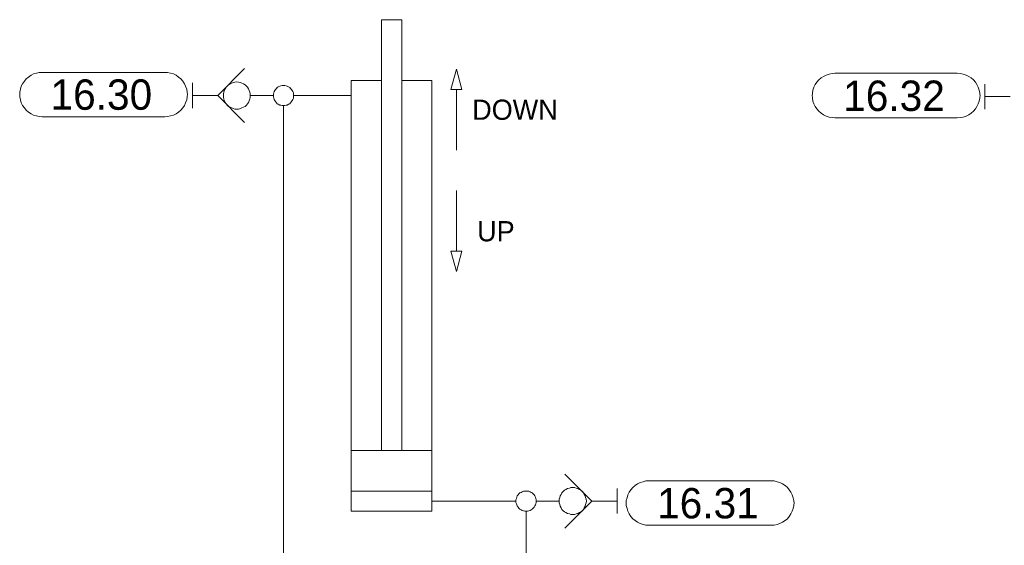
# Model space of a CAD drawing. Header units: millimetres. Extents: x 0 to 138, y 0 to 47.
# Tile 80 of 165: x 10.03 to 13.09, y 35.22 to 36.85. Entities that reach past the tile are written whole.
import ezdxf

# ---------------------------------------------------------------- set-up
doc = ezdxf.new("R2010")
doc.units = ezdxf.units.MM
doc.layers.add('PDF_Geomertry', color=7, linetype='Continuous')
doc.layers.add('PDF_Text', color=7, linetype='Continuous')
doc.styles.add('PDF Arial', font='txt')

msp = doc.modelspace()

# ---------------------------------------------------------------- linework, layer by layer
at = {"layer": 'PDF_Geomertry', "lineweight": 15}
for points in [[(11.1576, 35.5118), (11.1576, 36.8513), (11.221, 36.8513), (11.221, 35.5118)], [(10.7321, 36.6993), (10.6487, 36.6151), (10.7321, 36.5318)], [(10.5701, 36.5763), (10.5701, 36.6549)], [(11.221, 36.6624), (11.3146, 36.6624), (11.3146, 35.3235), (11.0632, 35.3235), (11.0632, 36.6624), (11.1576, 36.6624)], [(13.034, 36.5729), (13.034, 36.6513)], [(11.3904, 36.4457), (11.3904, 36.634)], [(10.6487, 36.6151), (10.5701, 36.6151)], [(10.7493, 36.6151), (10.7743, 36.6151), (10.8215, 36.6151)], [(10.884, 36.6151), (11.0632, 36.6151)], [(13.1126, 36.6124), (13.034, 36.6124)], [(10.8529, 35.0313), (10.8529, 35.0937), (10.8529, 36.584)], [(11.3904, 36.3201), (11.3904, 36.1313)], [(11.0632, 35.5118), (11.3146, 35.5118)], [(11.7279, 35.2707), (11.8118, 35.3549), (11.7279, 35.4387)], [(11.8904, 35.3943), (11.8904, 35.316)], [(11.0632, 35.386), (11.3146, 35.386)], [(11.5757, 35.3549), (11.3146, 35.3549)], [(11.7104, 35.3549), (11.6854, 35.3549), (11.639, 35.3549)], [(11.8118, 35.3549), (11.8904, 35.3549)], [(11.6071, 35.0313), (11.6071, 35.0937), (11.6071, 35.1882), (11.6071, 35.3235)]]:
    msp.add_lwpolyline(points, dxfattribs=at)
for points in [[(10.4835, 36.6874), (10.4924, 36.6874), (10.5015, 36.6854), (10.5104, 36.6826), (10.5188, 36.6785), (10.5265, 36.6729), (10.5335, 36.6674), (10.5396, 36.6604), (10.5446, 36.6521), (10.5487, 36.6443), (10.5521, 36.6354), (10.5535, 36.6263), (10.5543, 36.6174), (10.5543, 36.6201), (10.5535, 36.611), (10.5521, 36.6021), (10.5487, 36.5929), (10.5446, 36.5846), (10.5396, 36.5771), (10.5335, 36.5701), (10.5265, 36.5637), (10.5188, 36.559), (10.5104, 36.5549), (10.5015, 36.5521), (10.4924, 36.5499), (10.4835, 36.5493), (10.1029, 36.5493), (10.0937, 36.5499), (10.0849, 36.5521), (10.0757, 36.5549), (10.0682, 36.559), (10.0599, 36.5637), (10.0529, 36.5701), (10.0474, 36.5771), (10.0418, 36.5846), (10.0376, 36.5929), (10.0349, 36.6021), (10.0326, 36.611), (10.0326, 36.6201), (10.0326, 36.6174), (10.0326, 36.6263), (10.0349, 36.6354), (10.0376, 36.6443), (10.0418, 36.6521), (10.0474, 36.6604), (10.0529, 36.6674), (10.0599, 36.6729), (10.0682, 36.6785), (10.0757, 36.6826), (10.0849, 36.6854), (10.0937, 36.6874), (10.1029, 36.6874), (10.4835, 36.6874)], [(11.3737, 36.634), (11.4071, 36.634), (11.3904, 36.6971), (11.3737, 36.634)], [(12.9479, 36.6846), (12.9571, 36.684), (12.966, 36.6818), (12.9751, 36.679), (12.9835, 36.6749), (12.991, 36.6701), (12.9979, 36.6638), (13.0043, 36.6568), (13.009, 36.6493), (13.0132, 36.641), (13.016, 36.6318), (13.0182, 36.6229), (13.0188, 36.6138), (13.0188, 36.6174), (13.0182, 36.6076), (13.016, 36.5985), (13.0132, 36.5901), (13.009, 36.5818), (13.0043, 36.5743), (12.9979, 36.5674), (12.991, 36.561), (12.9835, 36.5554), (12.9751, 36.5513), (12.966, 36.5485), (12.9571, 36.5471), (12.9479, 36.5465), (12.5674, 36.5465), (12.5585, 36.5471), (12.5493, 36.5485), (12.5404, 36.5513), (12.5321, 36.5554), (12.5243, 36.561), (12.5174, 36.5674), (12.5112, 36.5743), (12.5063, 36.5818), (12.5021, 36.5901), (12.4993, 36.5985), (12.4974, 36.6076), (12.4965, 36.6174), (12.4965, 36.6138), (12.4974, 36.6229), (12.4993, 36.6318), (12.5021, 36.641), (12.5063, 36.6493), (12.5112, 36.6568), (12.5174, 36.6638), (12.5243, 36.6701), (12.5321, 36.6749), (12.5404, 36.679), (12.5493, 36.6818), (12.5585, 36.684), (12.5674, 36.6846), (12.9479, 36.6846)], [(10.7493, 36.6151), (10.7493, 36.6207), (10.7479, 36.6263), (10.7465, 36.6313), (10.7437, 36.636), (10.741, 36.641), (10.7376, 36.6451), (10.7335, 36.6485), (10.7285, 36.6521), (10.7237, 36.654), (10.7187, 36.6563), (10.7132, 36.6568), (10.7076, 36.6576), (10.7021, 36.6568), (10.6965, 36.6563), (10.6918, 36.654), (10.6868, 36.6521), (10.6821, 36.6485), (10.6779, 36.6451), (10.6743, 36.641), (10.6715, 36.636), (10.6688, 36.6313), (10.6674, 36.6263), (10.666, 36.6207), (10.666, 36.6151), (10.666, 36.6096), (10.6674, 36.6049), (10.6688, 36.5993), (10.6715, 36.5943), (10.6743, 36.5901), (10.6779, 36.586), (10.6821, 36.5818), (10.6868, 36.579), (10.6918, 36.5771), (10.6965, 36.5749), (10.7021, 36.5735), (10.7076, 36.5735), (10.7132, 36.5735), (10.7187, 36.5749), (10.7237, 36.5771), (10.7285, 36.579), (10.7335, 36.5818), (10.7376, 36.586), (10.741, 36.5901), (10.7437, 36.5943), (10.7465, 36.5993), (10.7479, 36.6049), (10.7493, 36.6096), (10.7493, 36.6151)], [(10.884, 36.6151), (10.884, 36.6193), (10.8835, 36.6235), (10.8821, 36.6276), (10.8799, 36.6313), (10.8779, 36.6346), (10.8751, 36.6374), (10.8724, 36.6401), (10.8687, 36.6424), (10.8646, 36.6443), (10.8612, 36.6457), (10.8571, 36.6465), (10.8529, 36.6471), (10.8487, 36.6465), (10.8446, 36.6457), (10.841, 36.6443), (10.8368, 36.6424), (10.8335, 36.6401), (10.8307, 36.6374), (10.8279, 36.6346), (10.8257, 36.6313), (10.8237, 36.6276), (10.8224, 36.6235), (10.8215, 36.6193), (10.8215, 36.6151), (10.8215, 36.611), (10.8224, 36.6076), (10.8237, 36.6035), (10.8257, 36.5999), (10.8279, 36.5965), (10.8307, 36.5929), (10.8335, 36.5901), (10.8368, 36.5882), (10.841, 36.586), (10.8446, 36.5854), (10.8487, 36.584), (10.8529, 36.584), (10.8571, 36.584), (10.8612, 36.5854), (10.8646, 36.586), (10.8687, 36.5882), (10.8724, 36.5901), (10.8751, 36.5929), (10.8779, 36.5965), (10.8799, 36.5999), (10.8821, 36.6035), (10.8835, 36.6076), (10.884, 36.611), (10.884, 36.6151)], [(11.4071, 36.1313), (11.3737, 36.1313), (11.3904, 36.0688), (11.4071, 36.1313)], [(11.7946, 35.3549), (11.7938, 35.3604), (11.7924, 35.366), (11.791, 35.3707), (11.7882, 35.3757), (11.7854, 35.3804), (11.7821, 35.3846), (11.7779, 35.3882), (11.7729, 35.391), (11.7682, 35.3937), (11.7632, 35.3951), (11.7576, 35.3965), (11.7521, 35.3971), (11.7465, 35.3965), (11.7418, 35.3951), (11.7362, 35.3937), (11.7312, 35.391), (11.7265, 35.3882), (11.7229, 35.3846), (11.7187, 35.3804), (11.716, 35.3757), (11.7132, 35.3707), (11.7118, 35.366), (11.7104, 35.3604), (11.7104, 35.3549), (11.7104, 35.3493), (11.7118, 35.3443), (11.7132, 35.3388), (11.716, 35.334), (11.7187, 35.329), (11.7229, 35.3249), (11.7265, 35.3215), (11.7312, 35.3188), (11.7362, 35.316), (11.7418, 35.3146), (11.7465, 35.3132), (11.7521, 35.3132), (11.7576, 35.3132), (11.7632, 35.3146), (11.7682, 35.316), (11.7729, 35.3188), (11.7779, 35.3215), (11.7821, 35.3249), (11.7854, 35.329), (11.7882, 35.334), (11.791, 35.3388), (11.7924, 35.3443), (11.7938, 35.3493), (11.7946, 35.3549)], [(12.3696, 35.4179), (12.3785, 35.4174), (12.3876, 35.4151), (12.3965, 35.4124), (12.4049, 35.4082), (12.4126, 35.4035), (12.4196, 35.3971), (12.4257, 35.3901), (12.4307, 35.3826), (12.4349, 35.3743), (12.4376, 35.3651), (12.4396, 35.3563), (12.4404, 35.3471), (12.4404, 35.3499), (12.4396, 35.341), (12.4376, 35.3318), (12.4349, 35.3229), (12.4307, 35.3146), (12.4257, 35.3068), (12.4196, 35.2999), (12.4126, 35.2943), (12.4049, 35.2888), (12.3965, 35.2846), (12.3876, 35.2818), (12.3785, 35.2799), (12.3696, 35.2799), (11.989, 35.2799), (11.9799, 35.2799), (11.971, 35.2818), (11.9618, 35.2846), (11.9535, 35.2888), (11.946, 35.2943), (11.939, 35.2999), (11.9326, 35.3068), (11.9279, 35.3146), (11.9237, 35.3229), (11.921, 35.3318), (11.9188, 35.341), (11.9182, 35.3499), (11.9182, 35.3471), (11.9188, 35.3563), (11.921, 35.3651), (11.9237, 35.3743), (11.9279, 35.3826), (11.9326, 35.3901), (11.939, 35.3971), (11.946, 35.4035), (11.9535, 35.4082), (11.9618, 35.4124), (11.971, 35.4151), (11.9799, 35.4174), (11.989, 35.4179), (12.3696, 35.4179)], [(11.639, 35.3549), (11.6382, 35.359), (11.6376, 35.3632), (11.6362, 35.3665), (11.6349, 35.3707), (11.6321, 35.3743), (11.6293, 35.3771), (11.6265, 35.3799), (11.6229, 35.3818), (11.6196, 35.384), (11.6154, 35.3854), (11.6112, 35.386), (11.6071, 35.386), (11.6029, 35.386), (11.5993, 35.3854), (11.5951, 35.384), (11.5918, 35.3818), (11.5882, 35.3799), (11.5849, 35.3771), (11.5821, 35.3743), (11.5799, 35.3707), (11.5785, 35.3665), (11.5771, 35.3632), (11.5757, 35.359), (11.5757, 35.3549), (11.5757, 35.3507), (11.5771, 35.3465), (11.5785, 35.3429), (11.5799, 35.3396), (11.5821, 35.336), (11.5849, 35.3326), (11.5882, 35.3299), (11.5918, 35.3276), (11.5951, 35.3257), (11.5993, 35.3243), (11.6029, 35.3235), (11.6071, 35.3235), (11.6112, 35.3235), (11.6154, 35.3243), (11.6196, 35.3257), (11.6229, 35.3276), (11.6265, 35.3299), (11.6293, 35.3326), (11.6321, 35.336), (11.6349, 35.3396), (11.6362, 35.3429), (11.6376, 35.3465), (11.6382, 35.3507), (11.639, 35.3549)]]:
    msp.add_lwpolyline(points, close=True, dxfattribs=at)

# ---------------------------------------------------------------- texts
at = {"layer": 'PDF_Text', "attachment_point": 7, "style": 'PDF Arial'}
for s, insert, char_height in [('16.30', (10.1285, 36.5699), 0.09445), ('16.32', (12.5932, 36.5662), 0.09445), ('DOWN', (11.4396, 36.5391), 0.06283), ('UP', (11.4549, 36.1613), 0.06283), ('16.31', (12.0146, 35.2996), 0.09445)]:
    msp.add_mtext(s, dxfattribs=dict(at, insert=insert, char_height=char_height))

doc.saveas('drawing.dxf')
